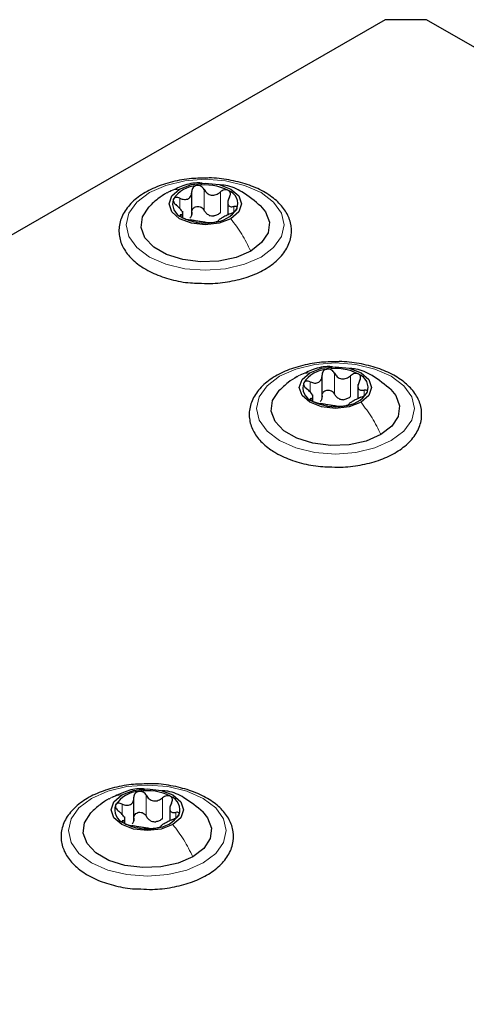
# Paper-space layout 'Blatt2' of a CAD drawing. Header units: millimetres. Extents: x 5 to 418, y 2 to 292.
# Tile 82 of 112: x 104.72 to 109.81, y 247.01 to 258.24. Entities that reach past the tile are written whole.
import ezdxf

# ---------------------------------------------------------------- set-up
doc = ezdxf.new("R2010")
doc.units = ezdxf.units.MM

psp = doc.layouts.new('Blatt2')

# ---------------------------------------------------------------- linework, layer by layer
at = {"color": 7, "linetype": 'Continuous', "lineweight": 25}
for p, q in [((108.886, 258.245), (89.747, 247.196)), ((109.357, 258.245), (108.886, 258.245)), ((167.34, 224.772), (109.357, 258.245)), ((106.683, 256.02), (106.683, 256.284)), ((107.092, 256.18), (107.092, 256.017)), ((106.579, 255.985), (106.579, 256.06)), ((108.168, 253.925), (108.168, 254.188)), ((108.577, 254.084), (108.577, 253.921)), ((108.064, 253.896), (108.064, 253.964)), ((106.023, 249.108), (106.023, 249.371)), ((106.432, 249.267), (106.432, 249.105)), ((105.919, 249.08), (105.919, 249.148))]:
    psp.add_line(p, q, dxfattribs=at)
at = {"color": 7, "linetype": 'Continuous', "lineweight": 18}
for p, q in [((106.824, 256.069), (106.824, 256.307)), ((107.008, 256.04), (107.008, 256.279)), ((106.548, 256.09), (106.548, 256.207)), ((107.161, 256.051), (107.161, 256.113)), ((106.56, 255.997), (106.56, 256.019)), ((108.309, 253.973), (108.309, 254.212)), ((108.493, 253.945), (108.493, 254.183)), ((108.033, 253.995), (108.033, 254.112)), ((108.646, 253.956), (108.646, 254.017)), ((108.044, 253.902), (108.044, 253.924)), ((105.888, 249.178), (105.888, 249.295)), ((106.164, 249.157), (106.164, 249.395)), ((106.348, 249.128), (106.348, 249.366)), ((106.501, 249.139), (106.501, 249.2)), ((105.9, 249.085), (105.9, 249.107))]:
    psp.add_line(p, q, dxfattribs=at)
at = {"color": 7, "linetype": 'Continuous', "lineweight": 18, "flags": 128}
for points in [[(106.199, 256.272), (106.385, 256.354), (106.603, 256.406), (106.835, 256.424), (107.068, 256.406), (107.285, 256.354), (107.472, 256.272), (107.615, 256.164), (107.705, 256.039), (107.735, 255.904), (107.705, 255.77), (107.615, 255.645), (107.472, 255.537), (107.285, 255.454), (107.068, 255.403), (106.835, 255.385), (106.603, 255.403), (106.385, 255.454), (106.199, 255.537), (106.056, 255.645), (105.966, 255.77), (105.935, 255.904), (105.966, 256.039), (106.056, 256.164), (106.199, 256.272)], [(107.684, 254.176), (107.87, 254.259), (108.087, 254.311), (108.32, 254.328), (108.553, 254.311), (108.77, 254.259), (108.957, 254.176), (109.1, 254.069), (109.19, 253.943), (109.22, 253.809), (109.19, 253.674), (109.1, 253.549), (108.957, 253.442), (108.77, 253.359), (108.553, 253.307), (108.32, 253.289), (108.087, 253.307), (107.87, 253.359), (107.684, 253.442), (107.541, 253.549), (107.451, 253.674), (107.42, 253.809), (107.451, 253.943), (107.541, 254.069), (107.684, 254.176)], [(105.539, 249.359), (105.726, 249.442), (105.943, 249.494), (106.176, 249.512), (106.408, 249.494), (106.626, 249.442), (106.812, 249.359), (106.955, 249.252), (107.045, 249.127), (107.076, 248.992), (107.045, 248.858), (106.955, 248.732), (106.812, 248.625), (106.626, 248.542), (106.408, 248.49), (106.176, 248.473), (105.943, 248.49), (105.726, 248.542), (105.539, 248.625), (105.396, 248.732), (105.306, 248.858), (105.276, 248.992), (105.306, 249.127), (105.396, 249.252), (105.539, 249.359)]]:
    psp.add_lwpolyline(points, dxfattribs=at)
at = {"color": 7, "linetype": 'Continuous', "lineweight": 25, "flags": 128}
for points in [[(106.544, 256.311), (106.678, 256.363), (106.835, 256.381), (106.993, 256.363), (107.127, 256.311), (107.217, 256.234), (107.248, 256.143), (107.217, 256.051), (107.127, 255.974)], [(107.127, 255.974), (106.993, 255.923), (106.835, 255.904), (106.678, 255.923), (106.544, 255.974), (106.454, 256.051), (106.423, 256.143), (106.454, 256.234), (106.544, 256.311)], [(107.354, 255.605), (107.187, 255.533), (106.991, 255.491), (106.783, 255.482), (106.579, 255.508), (106.396, 255.565), (106.248, 255.651), (106.148, 255.756), (106.104, 255.874), (106.119, 255.994), (106.192, 256.107), (106.197, 256.112)], [(107.465, 256.121), (107.523, 256.052), (107.567, 255.935), (107.552, 255.814), (107.479, 255.701), (107.354, 255.605)], [(108.029, 254.215), (108.163, 254.267), (108.32, 254.285), (108.478, 254.267), (108.612, 254.215), (108.702, 254.138), (108.733, 254.047), (108.702, 253.956), (108.612, 253.879)], [(108.612, 253.879), (108.478, 253.827), (108.32, 253.809), (108.163, 253.827), (108.029, 253.879), (107.939, 253.956), (107.908, 254.047), (107.939, 254.138), (108.029, 254.215)], [(108.839, 253.51), (108.672, 253.437), (108.476, 253.395), (108.268, 253.387), (108.064, 253.412), (107.881, 253.47), (107.733, 253.555), (107.633, 253.661), (107.589, 253.779), (107.604, 253.899), (107.677, 254.012), (107.682, 254.017)], [(108.95, 254.026), (109.008, 253.957), (109.052, 253.839), (109.037, 253.719), (108.964, 253.606), (108.839, 253.51)], [(105.884, 249.399), (106.018, 249.45), (106.176, 249.468), (106.333, 249.45), (106.467, 249.399), (106.557, 249.321), (106.588, 249.23), (106.557, 249.139), (106.467, 249.062)], [(106.467, 249.062), (106.333, 249.01), (106.176, 248.992), (106.018, 249.01), (105.884, 249.062), (105.794, 249.139), (105.763, 249.23), (105.794, 249.321), (105.884, 249.399)], [(106.694, 248.693), (106.527, 248.621), (106.331, 248.578), (106.123, 248.57), (105.919, 248.595), (105.736, 248.653), (105.588, 248.738), (105.488, 248.844), (105.444, 248.962), (105.459, 249.082), (105.532, 249.195), (105.537, 249.2)], [(106.806, 249.209), (106.863, 249.14), (106.907, 249.022), (106.892, 248.902), (106.819, 248.789), (106.694, 248.693)]]:
    psp.add_lwpolyline(points, dxfattribs=at)
at = {"color": 7, "linetype": 'Continuous', "lineweight": 25}
for centre, radius, start, end in [((106.759, 256.01), 0.342, 93.4335, 146.5611), ((106.836, 255.784), 0.576, 62.6428, 99.7711), ((107.042, 256.141), 0.165, 340.539, 69.2579), ((106.629, 256.144), 0.165, 160.539, 249.2579), ((106.912, 256.275), 0.342, 273.4335, 326.5611), ((106.835, 256.501), 0.576, 242.6428, 279.7711), ((106.938, 256.215), 0.211, 254.2708, 268.1431), ((108.244, 253.914), 0.342, 93.4335, 146.5611), ((108.321, 253.689), 0.576, 62.6428, 99.7711), ((108.527, 254.046), 0.165, 340.539, 69.2579), ((108.114, 254.048), 0.165, 160.539, 249.2579), ((108.32, 254.405), 0.576, 242.6428, 279.7711), ((108.423, 254.12), 0.211, 254.2708, 268.1431), ((108.397, 254.18), 0.342, 273.4335, 326.5611), ((106.099, 249.098), 0.342, 93.4335, 146.5611), ((106.176, 248.872), 0.576, 62.6428, 99.7711), ((106.382, 249.229), 0.165, 340.539, 69.2579), ((105.969, 249.231), 0.165, 160.539, 249.2579), ((106.175, 249.588), 0.576, 242.6428, 279.7711), ((106.278, 249.303), 0.211, 254.2708, 268.1431), ((106.252, 249.363), 0.342, 273.4335, 326.5611)]:
    psp.add_arc(centre, radius, start, end, dxfattribs=at)
for points, knots in [([(106.851, 256.437), (106.785, 256.436), (106.642, 256.434), (106.432, 256.393), (106.233, 256.322), (106.065, 256.224), (105.938, 256.101), (105.862, 255.96), (105.844, 255.81), (105.881, 255.668), (105.967, 255.54), (106.067, 255.452), (106.138, 255.409), (106.157, 255.397)], [0, 0, 0, 0, 0.0866794, 0.1860201, 0.2857737, 0.3862316, 0.4874251, 0.5875941, 0.6837558, 0.7762888, 0.8686662, 0.9642393, 1, 1, 1, 1]), ([(106.802, 256.378), (106.789, 256.38), (106.715, 256.389), (106.585, 256.355), (106.48, 256.305), (106.43, 256.282)], [0, 0, 0, 0, 0.101836, 0.574859, 1, 1, 1, 1]), ([(106.761, 255.239), (106.805, 255.236), (106.925, 255.23), (107.12, 255.254), (107.331, 255.308), (107.518, 255.391), (107.668, 255.501), (107.773, 255.633), (107.824, 255.78), (107.817, 255.928), (107.757, 256.064), (107.652, 256.185), (107.504, 256.288), (107.319, 256.37), (107.107, 256.42), (106.946, 256.442), (106.861, 256.438), (106.851, 256.437)], [0, 0, 0, 0, 0.043178, 0.116961, 0.19094, 0.26533, 0.340301, 0.415461, 0.48884, 0.558844, 0.627333, 0.696902, 0.76915, 0.842962, 0.916921, 0.990714, 1, 1, 1, 1]), ([(106.397, 256.268), (106.362, 256.247), (106.29, 256.202), (106.228, 256.142), (106.195, 256.11)], [0, 0, 0, 0, 0.473586, 1, 1, 1, 1]), ([(106.548, 256.207), (106.565, 256.201), (106.59, 256.192), (106.623, 256.194), (106.645, 256.202), (106.663, 256.217), (106.68, 256.244), (106.682, 256.269), (106.683, 256.285)], [0, 0, 0, 0, 0.249168, 0.374303, 0.498903, 0.623987, 0.749746, 1, 1, 1, 1]), ([(106.738, 256.352), (106.73, 256.349), (106.714, 256.345), (106.696, 256.329), (106.684, 256.309), (106.683, 256.293), (106.683, 256.285)], [0, 0, 0, 0, 0.250033, 0.499632, 0.749228, 1, 1, 1, 1]), ([(106.824, 256.307), (106.819, 256.314), (106.811, 256.328), (106.79, 256.344), (106.765, 256.353), (106.747, 256.352), (106.738, 256.352)], [0, 0, 0, 0, 0.249815, 0.499908, 0.75012, 1, 1, 1, 1]), ([(106.824, 256.307), (106.833, 256.292), (106.848, 256.27), (106.879, 256.251), (106.905, 256.242), (106.933, 256.242), (106.97, 256.251), (106.993, 256.267), (107.008, 256.279)], [0, 0, 0, 0, 0.249199, 0.374336, 0.49893, 0.624007, 0.749759, 1, 1, 1, 1]), ([(107.471, 256.116), (107.401, 256.174), (107.281, 256.274), (107.114, 256.353), (107.026, 256.358), (107.005, 256.359)], [0, 0, 0, 0, 0.507466, 0.877443, 1, 1, 1, 1]), ([(107.101, 256.296), (107.094, 256.298), (107.08, 256.304), (107.055, 256.303), (107.029, 256.294), (107.015, 256.284), (107.008, 256.279)], [0, 0, 0, 0, 0.249991, 0.499611, 0.749127, 1, 1, 1, 1]), ([(107.111, 256.219), (107.115, 256.226), (107.122, 256.241), (107.124, 256.263), (107.117, 256.283), (107.106, 256.291), (107.101, 256.296)], [0, 0, 0, 0, 0.249852, 0.499902, 0.750115, 1, 1, 1, 1]), ([(106.473, 256.199), (106.472, 256.193), (106.469, 256.182), (106.476, 256.163), (106.49, 256.143), (106.503, 256.132), (106.51, 256.126)], [0, 0, 0, 0, 0.249857, 0.499466, 0.749011, 1, 1, 1, 1]), ([(106.548, 256.207), (106.54, 256.21), (106.524, 256.216), (106.502, 256.217), (106.483, 256.212), (106.476, 256.203), (106.473, 256.199)], [0, 0, 0, 0, 0.249807, 0.500055, 0.750309, 1, 1, 1, 1]), ([(107.111, 256.219), (107.104, 256.203), (107.093, 256.18), (107.091, 256.151), (107.095, 256.133), (107.106, 256.12), (107.125, 256.109), (107.147, 256.111), (107.161, 256.113)], [0, 0, 0, 0, 0.249201, 0.374338, 0.498932, 0.624008, 0.74976, 1, 1, 1, 1]), ([(106.56, 256.019), (106.567, 256.022), (106.578, 256.025), (106.58, 256.038), (106.576, 256.052), (106.565, 256.069), (106.545, 256.095), (106.524, 256.114), (106.51, 256.126)], [0, 0, 0, 0, 0.249201, 0.3743378, 0.4989316, 0.6240084, 0.74976, 1, 1, 1, 1]), ([(106.683, 256.047), (106.682, 256.034), (106.681, 256.009), (106.668, 255.989), (106.661, 255.979)], [0, 0, 0, 0, 0.50155, 1, 1, 1, 1]), ([(106.683, 256.047), (106.683, 256.055), (106.684, 256.07), (106.695, 256.091), (106.714, 256.106), (106.738, 256.115), (106.765, 256.114), (106.79, 256.106), (106.811, 256.09), (106.819, 256.076), (106.824, 256.069)], [0, 0, 0, 0, 0.125193, 0.249438, 0.374279, 0.499024, 0.623869, 0.749369, 0.87443, 1, 1, 1, 1]), ([(106.881, 256.013), (106.869, 256.02), (106.845, 256.034), (106.831, 256.057), (106.824, 256.069)], [0, 0, 0, 0, 0.498457, 1, 1, 1, 1]), ([(107.008, 256.04), (106.997, 256.032), (106.974, 256.014), (106.945, 256.008), (106.931, 256.005)], [0, 0, 0, 0, 0.501552, 1, 1, 1, 1]), ([(107.123, 256.031), (107.106, 256.024), (107.081, 256.012), (107.048, 255.995), (107.026, 255.983), (107.008, 255.972), (106.991, 255.961), (106.989, 255.956), (106.988, 255.953)], [0, 0, 0, 0, 0.249168, 0.374303, 0.498903, 0.623987, 0.749746, 1, 1, 1, 1]), ([(107.123, 256.031), (107.131, 256.035), (107.147, 256.042), (107.169, 256.055), (107.188, 256.071), (107.195, 256.081), (107.198, 256.086)], [0, 0, 0, 0, 0.249807, 0.500055, 0.750309, 1, 1, 1, 1]), ([(107.198, 256.086), (107.199, 256.091), (107.202, 256.101), (107.195, 256.11), (107.181, 256.115), (107.167, 256.113), (107.161, 256.113)], [0, 0, 0, 0, 0.2498571, 0.4994664, 0.7490114, 1, 1, 1, 1]), ([(106.56, 256.019), (106.556, 256.019), (106.549, 256.017), (106.547, 256.01), (106.554, 256), (106.565, 255.993), (106.57, 255.989)], [0, 0, 0, 0, 0.2498519, 0.4999015, 0.7501147, 1, 1, 1, 1]), ([(106.57, 255.989), (106.577, 255.986), (106.591, 255.979), (106.616, 255.97), (106.641, 255.963), (106.656, 255.961), (106.663, 255.96)], [0, 0, 0, 0, 0.249991, 0.499611, 0.749127, 1, 1, 1, 1]), ([(106.847, 255.931), (106.838, 255.933), (106.823, 255.935), (106.792, 255.939), (106.766, 255.942), (106.738, 255.947), (106.701, 255.954), (106.678, 255.957), (106.663, 255.96)], [0, 0, 0, 0, 0.249199, 0.374336, 0.49893, 0.624007, 0.749759, 1, 1, 1, 1]), ([(106.847, 255.931), (106.851, 255.931), (106.86, 255.93), (106.881, 255.929), (106.906, 255.93), (106.924, 255.932), (106.933, 255.933)], [0, 0, 0, 0, 0.249815, 0.499908, 0.75012, 1, 1, 1, 1]), ([(106.933, 255.933), (106.941, 255.935), (106.957, 255.938), (106.975, 255.944), (106.987, 255.949), (106.988, 255.952), (106.988, 255.953)], [0, 0, 0, 0, 0.250033, 0.499632, 0.749228, 1, 1, 1, 1]), ([(106.157, 255.397), (106.188, 255.38), (106.275, 255.334), (106.445, 255.278), (106.622, 255.241), (106.729, 255.239), (106.761, 255.239)], [0, 0, 0, 0, 0.180167, 0.52014, 0.85956, 1, 1, 1, 1]), ([(108.245, 253.144), (108.29, 253.141), (108.41, 253.134), (108.605, 253.159), (108.816, 253.212), (109.002, 253.296), (109.153, 253.406), (109.258, 253.537), (109.309, 253.684), (109.302, 253.832), (109.242, 253.969), (109.137, 254.09), (108.989, 254.193), (108.804, 254.274), (108.592, 254.325), (108.431, 254.347), (108.345, 254.342), (108.336, 254.342)], [0, 0, 0, 0, 0.043178, 0.116961, 0.19094, 0.26533, 0.340301, 0.415461, 0.48884, 0.558844, 0.627333, 0.696902, 0.76915, 0.842962, 0.916921, 0.990714, 1, 1, 1, 1]), ([(108.336, 254.342), (108.269, 254.341), (108.127, 254.339), (107.917, 254.297), (107.718, 254.227), (107.55, 254.128), (107.423, 254.006), (107.347, 253.864), (107.329, 253.715), (107.366, 253.572), (107.452, 253.444), (107.552, 253.357), (107.623, 253.313), (107.642, 253.301)], [0, 0, 0, 0, 0.086679, 0.18602, 0.285774, 0.386232, 0.487425, 0.587594, 0.683756, 0.776289, 0.868666, 0.964239, 1, 1, 1, 1]), ([(108.287, 254.283), (108.274, 254.285), (108.2, 254.293), (108.07, 254.259), (107.965, 254.21), (107.915, 254.187)], [0, 0, 0, 0, 0.101836, 0.574859, 1, 1, 1, 1]), ([(108.223, 254.256), (108.215, 254.254), (108.199, 254.25), (108.18, 254.234), (108.169, 254.213), (108.168, 254.198), (108.168, 254.19)], [0, 0, 0, 0, 0.250033, 0.499632, 0.749228, 1, 1, 1, 1]), ([(108.309, 254.212), (108.304, 254.219), (108.296, 254.233), (108.275, 254.248), (108.25, 254.258), (108.232, 254.257), (108.223, 254.256)], [0, 0, 0, 0, 0.2498147, 0.4999078, 0.7501201, 1, 1, 1, 1]), ([(108.955, 254.021), (108.886, 254.078), (108.766, 254.179), (108.599, 254.257), (108.511, 254.263), (108.489, 254.264)], [0, 0, 0, 0, 0.507466, 0.877443, 1, 1, 1, 1]), ([(107.882, 254.172), (107.847, 254.151), (107.775, 254.106), (107.712, 254.046), (107.68, 254.015)], [0, 0, 0, 0, 0.473586, 1, 1, 1, 1]), ([(108.033, 254.112), (108.025, 254.115), (108.009, 254.121), (107.987, 254.122), (107.968, 254.116), (107.961, 254.108), (107.958, 254.103)], [0, 0, 0, 0, 0.249807, 0.500055, 0.750309, 1, 1, 1, 1]), ([(108.033, 254.112), (108.05, 254.106), (108.075, 254.097), (108.108, 254.099), (108.13, 254.107), (108.148, 254.122), (108.165, 254.148), (108.167, 254.173), (108.168, 254.19)], [0, 0, 0, 0, 0.249168, 0.374303, 0.498903, 0.623987, 0.749746, 1, 1, 1, 1]), ([(108.309, 254.212), (108.318, 254.197), (108.333, 254.174), (108.364, 254.155), (108.39, 254.147), (108.418, 254.147), (108.455, 254.155), (108.478, 254.172), (108.493, 254.183)], [0, 0, 0, 0, 0.249199, 0.374336, 0.49893, 0.624007, 0.749759, 1, 1, 1, 1]), ([(108.586, 254.2), (108.579, 254.203), (108.565, 254.209), (108.539, 254.207), (108.514, 254.199), (108.5, 254.188), (108.493, 254.183)], [0, 0, 0, 0, 0.249991, 0.499611, 0.749127, 1, 1, 1, 1]), ([(108.596, 254.124), (108.589, 254.108), (108.578, 254.084), (108.576, 254.056), (108.58, 254.037), (108.591, 254.024), (108.61, 254.014), (108.632, 254.016), (108.646, 254.017)], [0, 0, 0, 0, 0.249201, 0.374338, 0.498932, 0.624008, 0.74976, 1, 1, 1, 1]), ([(108.596, 254.124), (108.6, 254.131), (108.607, 254.145), (108.608, 254.167), (108.602, 254.187), (108.591, 254.196), (108.586, 254.2)], [0, 0, 0, 0, 0.249852, 0.499902, 0.750115, 1, 1, 1, 1]), ([(107.958, 254.103), (107.957, 254.098), (107.954, 254.087), (107.961, 254.067), (107.975, 254.048), (107.988, 254.036), (107.995, 254.031)], [0, 0, 0, 0, 0.249857, 0.499466, 0.749011, 1, 1, 1, 1]), ([(108.044, 253.924), (108.052, 253.926), (108.063, 253.929), (108.065, 253.943), (108.061, 253.957), (108.05, 253.974), (108.03, 254), (108.009, 254.018), (107.995, 254.031)], [0, 0, 0, 0, 0.249201, 0.374338, 0.498932, 0.624008, 0.74976, 1, 1, 1, 1]), ([(108.168, 253.952), (108.168, 253.959), (108.169, 253.975), (108.18, 253.995), (108.199, 254.011), (108.223, 254.019), (108.249, 254.019), (108.275, 254.01), (108.296, 253.994), (108.304, 253.98), (108.309, 253.973)], [0, 0, 0, 0, 0.125193, 0.249438, 0.374279, 0.499024, 0.623869, 0.749369, 0.87443, 1, 1, 1, 1]), ([(108.683, 253.991), (108.684, 253.996), (108.687, 254.005), (108.679, 254.014), (108.666, 254.019), (108.652, 254.018), (108.646, 254.017)], [0, 0, 0, 0, 0.249857, 0.499466, 0.749011, 1, 1, 1, 1]), ([(108.044, 253.924), (108.041, 253.923), (108.034, 253.921), (108.032, 253.914), (108.039, 253.905), (108.05, 253.898), (108.055, 253.894)], [0, 0, 0, 0, 0.2498519, 0.4999015, 0.7501147, 1, 1, 1, 1]), ([(108.055, 253.894), (108.062, 253.89), (108.076, 253.883), (108.101, 253.875), (108.126, 253.868), (108.141, 253.866), (108.148, 253.864)], [0, 0, 0, 0, 0.249991, 0.499611, 0.749127, 1, 1, 1, 1]), ([(108.168, 253.952), (108.167, 253.939), (108.166, 253.913), (108.153, 253.893), (108.146, 253.883)], [0, 0, 0, 0, 0.50155, 1, 1, 1, 1]), ([(108.366, 253.917), (108.354, 253.924), (108.33, 253.938), (108.316, 253.962), (108.309, 253.973)], [0, 0, 0, 0, 0.498457, 1, 1, 1, 1]), ([(108.493, 253.945), (108.482, 253.936), (108.459, 253.918), (108.43, 253.912), (108.416, 253.909)], [0, 0, 0, 0, 0.501552, 1, 1, 1, 1]), ([(108.608, 253.936), (108.591, 253.928), (108.566, 253.917), (108.533, 253.9), (108.511, 253.887), (108.493, 253.877), (108.476, 253.865), (108.474, 253.861), (108.473, 253.858)], [0, 0, 0, 0, 0.2491679, 0.3743031, 0.4989033, 0.6239875, 0.7497462, 1, 1, 1, 1]), ([(108.608, 253.936), (108.616, 253.939), (108.632, 253.946), (108.654, 253.96), (108.673, 253.976), (108.679, 253.986), (108.683, 253.991)], [0, 0, 0, 0, 0.249807, 0.500055, 0.750309, 1, 1, 1, 1]), ([(108.332, 253.836), (108.322, 253.837), (108.308, 253.839), (108.277, 253.843), (108.251, 253.847), (108.223, 253.851), (108.186, 253.858), (108.163, 253.862), (108.148, 253.864)], [0, 0, 0, 0, 0.249199, 0.374336, 0.49893, 0.624007, 0.749759, 1, 1, 1, 1]), ([(108.332, 253.836), (108.336, 253.835), (108.345, 253.834), (108.366, 253.834), (108.391, 253.835), (108.409, 253.837), (108.417, 253.838)], [0, 0, 0, 0, 0.249815, 0.499908, 0.75012, 1, 1, 1, 1]), ([(108.417, 253.838), (108.426, 253.839), (108.442, 253.842), (108.46, 253.848), (108.472, 253.854), (108.473, 253.856), (108.473, 253.858)], [0, 0, 0, 0, 0.250033, 0.499632, 0.749228, 1, 1, 1, 1]), ([(107.642, 253.301), (107.673, 253.285), (107.76, 253.238), (107.93, 253.182), (108.106, 253.146), (108.214, 253.144), (108.245, 253.144)], [0, 0, 0, 0, 0.180167, 0.52014, 0.85956, 1, 1, 1, 1]), ([(106.191, 249.525), (106.125, 249.524), (105.982, 249.522), (105.772, 249.48), (105.573, 249.41), (105.405, 249.312), (105.279, 249.189), (105.202, 249.048), (105.184, 248.898), (105.221, 248.756), (105.307, 248.628), (105.407, 248.54), (105.478, 248.496), (105.497, 248.485)], [0, 0, 0, 0, 0.0866794, 0.1860201, 0.2857737, 0.3862316, 0.4874251, 0.5875941, 0.6837558, 0.7762888, 0.8686662, 0.9642393, 1, 1, 1, 1]), ([(106.101, 248.327), (106.145, 248.324), (106.265, 248.317), (106.46, 248.342), (106.672, 248.395), (106.858, 248.479), (107.008, 248.589), (107.113, 248.721), (107.164, 248.867), (107.157, 249.015), (107.097, 249.152), (106.992, 249.273), (106.844, 249.376), (106.659, 249.457), (106.447, 249.508), (106.286, 249.53), (106.201, 249.526), (106.191, 249.525)], [0, 0, 0, 0, 0.043178, 0.116961, 0.19094, 0.26533, 0.340301, 0.415461, 0.48884, 0.558844, 0.627333, 0.696902, 0.76915, 0.842962, 0.916921, 0.990714, 1, 1, 1, 1]), ([(106.142, 249.466), (106.129, 249.468), (106.055, 249.476), (105.925, 249.442), (105.82, 249.393), (105.77, 249.37)], [0, 0, 0, 0, 0.101836, 0.574859, 1, 1, 1, 1]), ([(106.078, 249.439), (106.07, 249.437), (106.054, 249.433), (106.036, 249.417), (106.024, 249.396), (106.023, 249.381), (106.023, 249.373)], [0, 0, 0, 0, 0.250033, 0.499632, 0.749228, 1, 1, 1, 1]), ([(106.164, 249.395), (106.16, 249.402), (106.151, 249.416), (106.13, 249.431), (106.105, 249.441), (106.087, 249.44), (106.078, 249.439)], [0, 0, 0, 0, 0.2498147, 0.4999078, 0.7501201, 1, 1, 1, 1]), ([(106.811, 249.204), (106.741, 249.262), (106.621, 249.362), (106.454, 249.44), (106.366, 249.446), (106.345, 249.447)], [0, 0, 0, 0, 0.507466, 0.877443, 1, 1, 1, 1]), ([(105.737, 249.356), (105.703, 249.334), (105.63, 249.289), (105.568, 249.229), (105.535, 249.198)], [0, 0, 0, 0, 0.4735862, 1, 1, 1, 1]), ([(105.888, 249.295), (105.88, 249.298), (105.864, 249.304), (105.842, 249.305), (105.823, 249.3), (105.816, 249.291), (105.813, 249.286)], [0, 0, 0, 0, 0.249807, 0.500055, 0.750309, 1, 1, 1, 1]), ([(105.888, 249.295), (105.905, 249.289), (105.93, 249.28), (105.963, 249.282), (105.985, 249.29), (106.003, 249.305), (106.02, 249.331), (106.022, 249.356), (106.023, 249.373)], [0, 0, 0, 0, 0.249168, 0.374303, 0.498903, 0.623987, 0.749746, 1, 1, 1, 1]), ([(106.164, 249.395), (106.173, 249.38), (106.188, 249.358), (106.219, 249.338), (106.245, 249.33), (106.273, 249.33), (106.31, 249.339), (106.333, 249.355), (106.348, 249.366)], [0, 0, 0, 0, 0.2491995, 0.3743362, 0.4989302, 0.6240074, 0.7497593, 1, 1, 1, 1]), ([(106.441, 249.383), (106.434, 249.386), (106.42, 249.392), (106.395, 249.39), (106.37, 249.382), (106.355, 249.372), (106.348, 249.366)], [0, 0, 0, 0, 0.2499907, 0.4996106, 0.7491271, 1, 1, 1, 1]), ([(106.451, 249.307), (106.444, 249.291), (106.433, 249.268), (106.431, 249.239), (106.435, 249.22), (106.446, 249.207), (106.466, 249.197), (106.487, 249.199), (106.501, 249.2)], [0, 0, 0, 0, 0.249201, 0.374338, 0.498932, 0.624008, 0.74976, 1, 1, 1, 1]), ([(106.451, 249.307), (106.455, 249.314), (106.462, 249.329), (106.464, 249.35), (106.457, 249.37), (106.446, 249.379), (106.441, 249.383)], [0, 0, 0, 0, 0.249852, 0.499902, 0.750115, 1, 1, 1, 1]), ([(105.813, 249.286), (105.812, 249.281), (105.809, 249.27), (105.816, 249.25), (105.83, 249.231), (105.844, 249.219), (105.85, 249.214)], [0, 0, 0, 0, 0.249857, 0.499466, 0.749011, 1, 1, 1, 1]), ([(105.9, 249.107), (105.907, 249.109), (105.918, 249.112), (105.92, 249.126), (105.916, 249.14), (105.905, 249.157), (105.886, 249.183), (105.864, 249.201), (105.85, 249.214)], [0, 0, 0, 0, 0.249201, 0.374338, 0.498932, 0.624008, 0.74976, 1, 1, 1, 1]), ([(106.023, 249.135), (106.023, 249.143), (106.024, 249.158), (106.035, 249.179), (106.054, 249.194), (106.078, 249.203), (106.105, 249.202), (106.13, 249.193), (106.151, 249.178), (106.16, 249.164), (106.164, 249.157)], [0, 0, 0, 0, 0.125193, 0.249438, 0.374279, 0.499024, 0.623869, 0.749369, 0.87443, 1, 1, 1, 1]), ([(106.538, 249.174), (106.539, 249.179), (106.542, 249.188), (106.535, 249.198), (106.521, 249.202), (106.508, 249.201), (106.501, 249.2)], [0, 0, 0, 0, 0.249857, 0.499466, 0.749011, 1, 1, 1, 1]), ([(105.9, 249.107), (105.896, 249.106), (105.889, 249.105), (105.887, 249.098), (105.894, 249.088), (105.905, 249.081), (105.91, 249.077)], [0, 0, 0, 0, 0.249852, 0.499902, 0.750115, 1, 1, 1, 1]), ([(105.91, 249.077), (105.917, 249.074), (105.931, 249.066), (105.956, 249.058), (105.982, 249.051), (105.996, 249.049), (106.003, 249.048)], [0, 0, 0, 0, 0.249991, 0.499611, 0.749127, 1, 1, 1, 1]), ([(106.023, 249.135), (106.022, 249.122), (106.021, 249.096), (106.008, 249.076), (106.001, 249.066)], [0, 0, 0, 0, 0.50155, 1, 1, 1, 1]), ([(106.221, 249.1), (106.209, 249.107), (106.185, 249.122), (106.171, 249.145), (106.164, 249.157)], [0, 0, 0, 0, 0.498457, 1, 1, 1, 1]), ([(106.348, 249.128), (106.337, 249.119), (106.314, 249.102), (106.285, 249.096), (106.271, 249.093)], [0, 0, 0, 0, 0.501552, 1, 1, 1, 1]), ([(106.463, 249.119), (106.446, 249.111), (106.421, 249.1), (106.388, 249.083), (106.366, 249.07), (106.348, 249.06), (106.331, 249.049), (106.329, 249.044), (106.328, 249.041)], [0, 0, 0, 0, 0.2491679, 0.3743031, 0.4989033, 0.6239875, 0.7497462, 1, 1, 1, 1]), ([(106.463, 249.119), (106.471, 249.122), (106.487, 249.129), (106.509, 249.143), (106.528, 249.159), (106.535, 249.169), (106.538, 249.174)], [0, 0, 0, 0, 0.249807, 0.500055, 0.750309, 1, 1, 1, 1]), ([(106.187, 249.019), (106.178, 249.021), (106.163, 249.023), (106.132, 249.026), (106.106, 249.03), (106.078, 249.035), (106.041, 249.041), (106.018, 249.045), (106.003, 249.048)], [0, 0, 0, 0, 0.249199, 0.374336, 0.49893, 0.624007, 0.749759, 1, 1, 1, 1]), ([(106.187, 249.019), (106.191, 249.019), (106.2, 249.017), (106.221, 249.017), (106.246, 249.018), (106.264, 249.02), (106.273, 249.021)], [0, 0, 0, 0, 0.249815, 0.499908, 0.75012, 1, 1, 1, 1]), ([(106.273, 249.021), (106.281, 249.023), (106.297, 249.026), (106.315, 249.031), (106.327, 249.037), (106.328, 249.04), (106.328, 249.041)], [0, 0, 0, 0, 0.250033, 0.499632, 0.749228, 1, 1, 1, 1]), ([(105.497, 248.485), (105.528, 248.468), (105.615, 248.421), (105.785, 248.365), (105.962, 248.329), (106.069, 248.327), (106.101, 248.327)], [0, 0, 0, 0, 0.180167, 0.52014, 0.85956, 1, 1, 1, 1])]:
    psp.add_open_spline(points, degree=3, knots=knots, dxfattribs=at)
at = {"color": 7, "linetype": 'Continuous', "lineweight": 18}
for points in [[(106.399, 256.264), (106.405, 256.27), (106.445, 256.301), (106.499, 256.306), (106.544, 256.311)], [(107.884, 254.169), (107.89, 254.174), (107.93, 254.206), (107.984, 254.211), (108.029, 254.215)], [(105.739, 249.352), (105.745, 249.357), (105.785, 249.389), (105.839, 249.394), (105.884, 249.399)]]:
    psp.add_open_spline(points, degree=3, knots=[0, 0, 0, 0, 0.162643, 1, 1, 1, 1], dxfattribs=at)
for points in [[(107.354, 255.605), (107.322, 255.671), (107.258, 255.802), (107.171, 255.917), (107.127, 255.974)], [(108.839, 253.51), (108.807, 253.575), (108.743, 253.706), (108.656, 253.821), (108.612, 253.879)], [(106.694, 248.693), (106.662, 248.758), (106.598, 248.89), (106.511, 249.004), (106.467, 249.062)]]:
    psp.add_open_spline(points, degree=3, dxfattribs=at)

doc.saveas('drawing.dxf')
